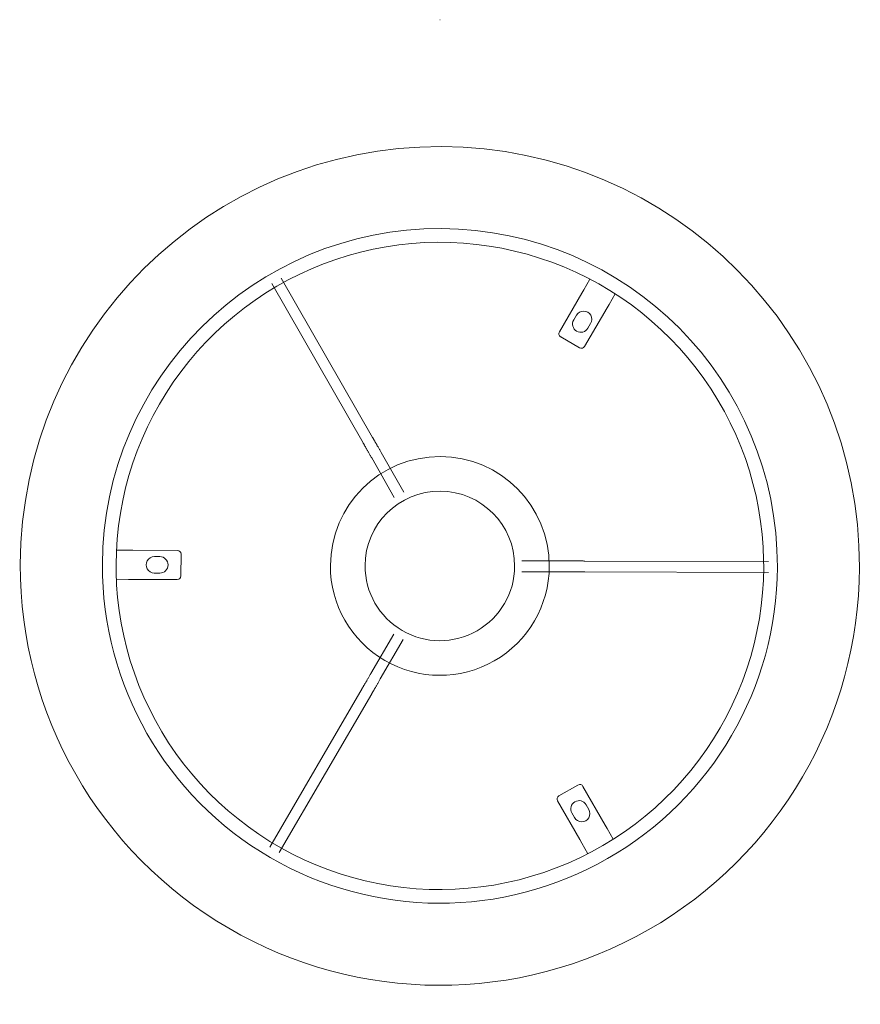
# Model space of a CAD drawing. Header units: millimetres. Extents: x 6329 to 7316, y -4076 to 6659.
# Tile 3 of 3: x 6757 to 6987, y 6389 to 6659. Entities that reach past the tile are written whole.
import ezdxf

# ---------------------------------------------------------------- set-up
doc = ezdxf.new("R2010")
doc.units = ezdxf.units.MM
doc.linetypes.add('Punto', pattern=[4.7625, 0, -4.7625])
doc.layers.add('Ligthing Fixture ADD', color=7, linetype='Punto', lineweight=9, true_color=0xffffff)
doc.layers.add('Luminarias', color=7, linetype='Continuous', lineweight=20)

# ---------------------------------------------------------------- blocks, each defined once
blk = doc.blocks.new('20310 - 20310 SAVOY White shade wall lamp-409439-Planta_PDF')
at = {"layer": 'Luminarias'}
for p, q in [((-40.56, 78.91), (-38.9, 76.01)), ((44.04, 78.61), (18.69, 35.08)), ((-38.9, 76.01), (-38.36, 75.06)), ((21.28, 33.57), (46.63, 77.1)), ((-45.85, 72.04), (-47.51, 74.95)), ((-38.36, 75.06), (-32.27, 64.43)), ((-45.85, 72.04), (-45.3, 71.09)), ((-39.22, 60.45), (-45.3, 71.09)), ((-36.92, 69.03), (-36.17, 67.73)), ((-40.08, 65.49), (-40.82, 66.79)), ((-37.85, 60.08), (-32.64, 63.06)), ((16.32, 31), (10.03, 20.2)), ((12.62, 18.69), (18.91, 29.49)), ((70.96, 2.74), (70.94, -3.26)), ((71.96, 3.74), (84.22, 3.69)), ((84.22, 3.69), (85.31, 3.69)), ((85.31, 3.69), (88.56, 3.67)), ((-39.72, 1.65), (-90.08, 1.83)), ((-22.49, 1.58), (-34.99, 1.63)), ((78.26, 1.96), (76.76, 1.96)), ((-90.1, -1.17), (-39.73, -1.35)), ((-35.01, -1.37), (-22.51, -1.42)), ((76.74, -2.54), (78.24, -2.54)), ((84.19, -4.31), (71.93, -4.26)), ((84.19, -4.31), (85.28, -4.31)), ((88.53, -4.33), (85.28, -4.31)), ((18.69, -29.63), (12.48, -18.78)), ((9.88, -20.27), (16.09, -31.12)), ((46.06, -77.44), (21.04, -33.73)), ((18.43, -35.22), (43.46, -78.93)), ((-45.83, -70.75), (-39.66, -60.16)), ((-33.11, -62.82), (-38.29, -59.8)), ((-32.75, -64.19), (-38.91, -74.78)), ((-40.57, -65.19), (-41.32, -66.49)), ((-36.68, -67.45), (-37.43, -68.75)), ((-48.06, -74.6), (-46.38, -71.7)), ((-46.38, -71.7), (-45.83, -70.75)), ((-39.46, -75.72), (-38.91, -74.78)), ((-39.46, -75.72), (-41.14, -78.61))]:
    blk.add_line(p, q, dxfattribs=at)
at = {"layer": 'Luminarias', "flags": 128}
for points in [[(-88.75, 0.33), (-88.66, 3.88), (-88.44, 7.42), (-88.07, 10.95), (-87.56, 14.46), (-86.91, 17.95), (-86.13, 21.41), (-85.2, 24.84), (-84.14, 28.23), (-82.94, 31.57), (-81.61, 34.86), (-80.15, 38.1), (-78.57, 41.27), (-76.85, 44.38), (-75.02, 47.42), (-73.06, 50.38), (-70.99, 53.26), (-68.8, 56.06), (-66.5, 58.76), (-64.1, 61.38), (-61.6, 63.89), (-58.99, 66.3), (-56.29, 68.61), (-53.5, 70.8), (-50.63, 72.89), (-47.68, 74.85), (-44.64, 76.7), (-41.54, 78.42), (-38.37, 80.02), (-35.14, 81.49), (-31.85, 82.83), (-28.52, 84.04), (-25.13, 85.11), (-21.71, 86.05), (-18.25, 86.85), (-14.76, 87.51), (-11.25, 88.03), (-7.72, 88.41), (-4.18, 88.65), (-0.63, 88.75), (2.92, 88.7), (6.46, 88.51), (10, 88.18), (13.52, 87.71), (17.01, 87.1), (20.48, 86.35), (23.92, 85.46), (27.32, 84.44), (30.67, 83.28), (33.98, 81.99), (37.23, 80.56), (40.42, 79.01), (43.55, 77.33), (46.61, 75.53), (49.59, 73.6), (52.49, 71.56), (55.31, 69.4), (58.04, 67.14), (60.68, 64.76), (63.22, 62.28), (65.66, 59.7), (68, 57.03), (70.22, 54.27), (72.34, 51.41), (74.34, 48.48), (76.21, 45.47), (77.97, 42.38), (79.6, 39.23), (81.11, 36.02), (82.49, 32.75), (83.73, 29.42), (84.84, 26.05), (85.81, 22.64), (86.65, 19.19), (87.35, 15.71), (87.9, 12.2), (88.32, 8.68), (88.6, 5.14), (88.73, 1.59), (88.75, -0.33)], [(16.32, 31), (16.42, 31.17), (16.52, 31.35), (16.62, 31.52), (16.72, 31.69), (16.82, 31.86), (16.91, 32.03), (17.01, 32.2), (17.11, 32.36), (17.2, 32.52), (17.29, 32.68), (17.39, 32.84), (17.48, 33), (17.57, 33.15), (17.65, 33.3), (17.74, 33.44), (17.82, 33.58), (17.9, 33.72), (17.97, 33.85), (18.05, 33.98), (18.12, 34.1), (18.19, 34.22), (18.25, 34.33), (18.32, 34.44), (18.38, 34.54), (18.43, 34.64), (18.48, 34.73), (18.53, 34.81), (18.58, 34.89), (18.62, 34.96), (18.66, 35.03), (18.69, 35.08)], [(21.28, 33.57), (21.25, 33.51), (21.21, 33.45), (21.17, 33.37), (21.12, 33.3), (21.07, 33.21), (21.02, 33.12), (20.96, 33.02), (20.9, 32.92), (20.84, 32.81), (20.78, 32.7), (20.71, 32.58), (20.63, 32.46), (20.56, 32.33), (20.48, 32.2), (20.4, 32.06), (20.32, 31.92), (20.24, 31.77), (20.15, 31.63), (20.06, 31.47), (19.97, 31.32), (19.88, 31.16), (19.79, 31), (19.69, 30.84), (19.59, 30.67), (19.5, 30.5), (19.4, 30.33), (19.3, 30.16), (19.2, 29.99), (19.1, 29.82), (19, 29.65), (18.91, 29.49)], [(88.75, -0.33), (88.66, -3.88), (88.44, -7.42), (88.07, -10.95), (87.56, -14.46), (86.91, -17.95), (86.13, -21.41), (85.2, -24.84), (84.14, -28.23), (82.94, -31.57), (81.61, -34.86), (80.15, -38.1), (78.57, -41.27), (76.85, -44.38), (75.02, -47.42), (73.06, -50.38), (70.99, -53.26), (68.8, -56.06), (66.5, -58.76), (64.1, -61.38), (61.6, -63.89), (58.99, -66.3), (56.29, -68.61), (53.5, -70.8), (50.63, -72.89), (47.68, -74.85), (44.64, -76.7), (41.54, -78.42), (38.37, -80.02), (35.14, -81.49), (31.85, -82.83), (28.52, -84.04), (25.13, -85.11), (21.71, -86.05), (18.25, -86.85), (14.76, -87.51), (11.25, -88.03), (7.72, -88.41), (4.18, -88.65), (0.63, -88.75), (-2.92, -88.7), (-6.46, -88.51), (-10, -88.18), (-13.52, -87.71), (-17.01, -87.1), (-20.48, -86.35), (-23.92, -85.46), (-27.32, -84.44), (-30.67, -83.28), (-33.98, -81.99), (-37.23, -80.56), (-40.42, -79.01), (-43.55, -77.33), (-46.61, -75.53), (-49.59, -73.6), (-52.49, -71.56), (-55.31, -69.4), (-58.04, -67.14), (-60.68, -64.76), (-63.22, -62.28), (-65.66, -59.7), (-68, -57.03), (-70.22, -54.27), (-72.34, -51.41), (-74.34, -48.48), (-76.21, -45.47), (-77.97, -42.38), (-79.6, -39.23), (-81.11, -36.02), (-82.49, -32.75), (-83.73, -29.42), (-84.84, -26.05), (-85.81, -22.64), (-86.65, -19.19), (-87.35, -15.71), (-87.9, -12.2), (-88.32, -8.68), (-88.6, -5.14), (-88.73, -1.59), (-88.75, 0.33)], [(-39.72, 1.65), (-39.65, 1.65), (-39.57, 1.65), (-39.49, 1.65), (-39.4, 1.65), (-39.3, 1.64), (-39.19, 1.64), (-39.08, 1.64), (-38.96, 1.64), (-38.84, 1.64), (-38.71, 1.64), (-38.57, 1.64), (-38.43, 1.64), (-38.28, 1.64), (-38.12, 1.64), (-37.97, 1.64), (-37.8, 1.64), (-37.64, 1.64), (-37.46, 1.64), (-37.29, 1.64), (-37.11, 1.64), (-36.92, 1.64), (-36.74, 1.64), (-36.55, 1.63), (-36.36, 1.63), (-36.17, 1.63), (-35.97, 1.63), (-35.77, 1.63), (-35.58, 1.63), (-35.38, 1.63), (-35.18, 1.63), (-34.99, 1.63)], [(-35.01, -1.37), (-35.21, -1.37), (-35.4, -1.37), (-35.6, -1.37), (-35.8, -1.37), (-36, -1.37), (-36.19, -1.37), (-36.39, -1.37), (-36.58, -1.37), (-36.77, -1.36), (-36.95, -1.36), (-37.13, -1.36), (-37.31, -1.36), (-37.49, -1.36), (-37.66, -1.36), (-37.83, -1.36), (-37.99, -1.36), (-38.15, -1.36), (-38.3, -1.36), (-38.45, -1.36), (-38.59, -1.36), (-38.73, -1.36), (-38.86, -1.36), (-38.98, -1.36), (-39.1, -1.36), (-39.21, -1.36), (-39.32, -1.36), (-39.42, -1.35), (-39.51, -1.35), (-39.59, -1.35), (-39.67, -1.35), (-39.73, -1.35)], [(18.69, -29.63), (18.79, -29.8), (18.89, -29.98), (18.99, -30.15), (19.09, -30.32), (19.18, -30.49), (19.28, -30.66), (19.38, -30.83), (19.47, -30.99), (19.57, -31.16), (19.66, -31.32), (19.75, -31.48), (19.84, -31.63), (19.92, -31.79), (20.01, -31.93), (20.09, -32.08), (20.17, -32.22), (20.25, -32.36), (20.33, -32.49), (20.4, -32.62), (20.47, -32.74), (20.54, -32.86), (20.6, -32.97), (20.67, -33.08), (20.72, -33.18), (20.78, -33.28), (20.83, -33.37), (20.88, -33.46), (20.93, -33.54), (20.97, -33.61), (21.01, -33.67), (21.04, -33.73)], [(18.43, -35.22), (18.4, -35.16), (18.36, -35.09), (18.32, -35.02), (18.27, -34.94), (18.22, -34.85), (18.17, -34.76), (18.12, -34.67), (18.06, -34.56), (18, -34.45), (17.93, -34.34), (17.86, -34.22), (17.79, -34.1), (17.72, -33.97), (17.64, -33.84), (17.56, -33.7), (17.48, -33.56), (17.4, -33.41), (17.31, -33.26), (17.23, -33.11), (17.14, -32.95), (17.05, -32.8), (16.95, -32.63), (16.86, -32.47), (16.76, -32.3), (16.67, -32.14), (16.57, -31.97), (16.47, -31.8), (16.38, -31.62), (16.28, -31.45), (16.18, -31.28), (16.09, -31.12)]]:
    blk.add_lwpolyline(points, dxfattribs=at)
at = {"layer": 'Luminarias'}
for centre, radius, start, end in [((0, 0), 115, 359.789, 179.789), ((0, 0), 92.5, 359.789, 179.789), ((-38.87, 67.91), 2.25, 29.7578, 209.789), ((-38.13, 66.61), 2.25, 209.789, 29.7578), ((-33.14, 63.93), 1, 299.789, 29.789), ((-38.35, 60.95), 1, 209.789, 299.789), ((0, 0), 30, 359.789, 179.789), ((0, 0), 20.5, 359.789, 179.789), ((71.96, 2.74), 1, 89.789, 179.789), ((0, 0), 115, 179.789, 359.789), ((0, 0), 92.5, 179.789, 359.789), ((0, 0), 30, 179.789, 269.789), ((0, 0), 20.5, 179.789, 269.789), ((76.75, -0.29), 2.25, 89.789, 269.7578), ((78.25, -0.29), 2.25, 269.7578, 89.789), ((0, 0), 30, 269.789, 359.789), ((0, 0), 20.5, 269.789, 359.789), ((71.94, -3.26), 1, 179.789, 269.789), ((-38.8, -60.67), 1, 59.789, 149.789), ((-38.62, -66.32), 2.25, 329.789, 149.7578), ((-33.61, -63.68), 1, 329.789, 59.789), ((-39.38, -67.62), 2.25, 149.7578, 329.789)]:
    blk.add_arc(centre, radius, start, end, dxfattribs=at)

msp = doc.modelspace()

# ---------------------------------------------------------------- linework, layer by layer
at = {"layer": 'Ligthing Fixture ADD'}
msp.add_line((6872.03, 6658.57), (6875.99, 6658.57), dxfattribs=at)

# ---------------------------------------------------------------- block references
at = {"layer": 'Luminarias', "rotation": 180}
msp.add_blockref('20310 - 20310 SAVOY White shade wall lamp-409439-Planta_PDF', (6872.03, 6508.78), dxfattribs=at)

doc.saveas('drawing.dxf')
